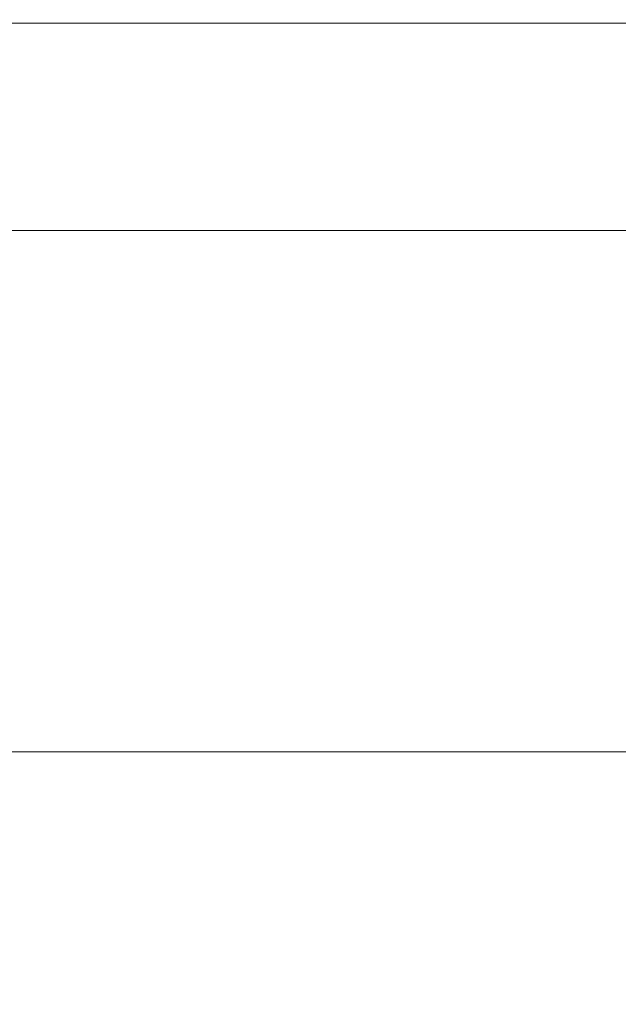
# Model space of a CAD drawing. Header units: millimetres. Extents: x 58537 to 97688, y -8921 to 14216.
# Tile 168 of 189: x 68685 to 68775, y 6482 to 6630. Entities that reach past the tile are written whole.
import ezdxf

# ---------------------------------------------------------------- set-up
doc = ezdxf.new("R2010")
doc.units = ezdxf.units.MM
doc.header["$MEASUREMENT"] = 0
doc.linetypes.add('Wipeout_Contour', pattern=[1000, 0, -1000])
doc.layers.add('Nowe_A-Armatura', color=7, linetype='Continuous')
doc.layers.add('Nowe_A-Wymiary-Zewnętrzne', color=7, linetype='Continuous')
doc.layers.add('Nowe_A-Armatura_Nr_pióra__1', color=7, linetype='Continuous', lineweight=13)
doc.layers.add('Nowe_A-Wymiary-Zewnętrzne_Nr_pióra__46', color=5, linetype='Continuous', lineweight=15)
doc.layers.add('Nowe_A-Wymiary-Zewnętrzne_Nr_pióra__45', color=7, linetype='Continuous', lineweight=15, true_color=0x40a5ff)
doc.layers.add('Nowe_A-Wymiary-Zewnętrzne_Nr_pióra__85', color=7, linetype='Continuous', lineweight=13, true_color=0x80c2ff)
doc.styles.add('STYL_AUTOMATYCZNY_2', font='arial.ttf')
doc.dimstyles.new('STYL_AUTOMATYCZNY__1', dxfattribs={"dimtxt": 125, "dimasz": 47.5, "dimexe": 0.18, "dimexo": 20, "dimgap": 0, "dimtad": 1, "dimdec": 1, "dimlfac": 0.1, "dimzin": 0, "dimdsep": 46, "dimtxsty": 'STYL_AUTOMATYCZNY_2', "dimblk": 'ARROWHEAD_11', "dimblk1": 'ARROWHEAD_11', "dimblk2": 'ARROWHEAD_11', "dimcen": 0.09, "dimclrd": 256, "dimclre": 256, "dimclrt": 5, "dimadec": 1, "dimazin": 0, "dimtfac": 1, "dimtdec": 4, "dimtmove": 0, "dimatfit": 3, "dimfxl": 0, "dimtolj": 1, "dimtzin": 0, "dimarcsym": 0})

# ---------------------------------------------------------------- blocks, each defined once
blk = doc.blocks.new('ElemPrzekroju_254')
at = {"color": 254, "linetype": 'Wipeout_Contour', "lineweight": 0, "ltscale": 1453548.133072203}
blk.add_wipeout([(68694.25, 6470), (68700.17, 6469), (68842.29, 6469), (68834.76, 6424.38), (68827.39, 6379.67), (68818.01, 6335.32), (68806.93, 6291.37), (68802.68, 6275.7), (69094.59, 5780), (69094.59, 6590), (69007.54, 6590), (69007.33, 6589.27), (69001.28, 6571.63), (68994.49, 6554.25), (68987.27, 6537.06), (68979.72, 6520), (68954.72, 6520), (68952.32, 6507), (68948.76, 6494.26), (68944.09, 6481.9), (68938.32, 6470)], dxfattribs=at).dxf.layer = 'Nowe_A-Armatura'
blk = doc.blocks.new('ElemPrzekroju_255')
at = {"color": 254, "linetype": 'Wipeout_Contour', "lineweight": 0, "ltscale": 207011.03154}
blk.add_wipeout([(68680.63, 6630), (68682.05, 6629.85), (68690.21, 6630)], dxfattribs=at).dxf.layer = 'Nowe_A-Armatura'
at = {"color": 254, "linetype": 'Wipeout_Contour', "lineweight": 0, "ltscale": 207119.091787}
blk.add_wipeout([(68715.42, 6630), (68716.12, 6629.85), (68729.82, 6630)], dxfattribs=at).dxf.layer = 'Nowe_A-Armatura'
at = {"color": 254, "linetype": 'Wipeout_Contour', "lineweight": 0, "ltscale": 206999.114347}
blk.add_wipeout([(68686.58, 6607.85), (68678.64, 6625.67), (68680.56, 6607.93)], dxfattribs=at).dxf.layer = 'Nowe_A-Armatura'
at = {"color": 254, "linetype": 'Wipeout_Contour', "lineweight": 0, "ltscale": 207331.52393}
blk.add_wipeout([(68662.69, 6507), (68873.56, 6507), (68873.56, 6520)], dxfattribs=at).dxf.layer = 'Nowe_A-Armatura'
at = {"color": 254, "linetype": 'Wipeout_Contour', "lineweight": 0, "ltscale": 207324.383073}
blk.add_wipeout([(68662.69, 6481.9), (68873.56, 6481.9), (68873.56, 6494.26)], dxfattribs=at).dxf.layer = 'Nowe_A-Armatura'
at = {"color": 254, "linetype": 'Wipeout_Contour', "lineweight": 0, "ltscale": 276030.209412}
blk.add_wipeout([(68682.05, 6629.85), (68691.48, 6629.85), (68690.31, 6630), (68690.21, 6630)], dxfattribs=at).dxf.layer = 'Nowe_A-Armatura'
at = {"color": 254, "linetype": 'Wipeout_Contour', "lineweight": 0, "ltscale": 276181.672304}
blk.add_wipeout([(68716.12, 6629.85), (68730.48, 6629.85), (68729.97, 6630), (68729.82, 6630)], dxfattribs=at).dxf.layer = 'Nowe_A-Armatura'
at = {"color": 254, "linetype": 'Wipeout_Contour', "lineweight": 0, "ltscale": 207005.217623}
blk.add_wipeout([(68678.64, 6625.67), (68686.58, 6607.85), (68685.51, 6625.67)], dxfattribs=at).dxf.layer = 'Nowe_A-Armatura'
at = {"color": 254, "linetype": 'Wipeout_Contour', "lineweight": 0, "ltscale": 207123.90917}
blk.add_wipeout([(68662.69, 6507), (68873.56, 6520), (68662.69, 6520)], dxfattribs=at).dxf.layer = 'Nowe_A-Armatura'
at = {"color": 254, "linetype": 'Wipeout_Contour', "lineweight": 0, "ltscale": 207116.695866}
blk.add_wipeout([(68662.69, 6481.9), (68873.56, 6494.26), (68662.69, 6494.26)], dxfattribs=at).dxf.layer = 'Nowe_A-Armatura'
at = {"color": 254, "linetype": 'Wipeout_Contour', "lineweight": 0, "ltscale": 207015.192617}
blk.add_wipeout([(68682.05, 6629.85), (68683.69, 6628.95), (68691.48, 6629.85)], dxfattribs=at).dxf.layer = 'Nowe_A-Armatura'
at = {"color": 254, "linetype": 'Wipeout_Contour', "lineweight": 0, "ltscale": 207121.239172}
blk.add_wipeout([(68717.05, 6628.95), (68730.48, 6629.85), (68716.12, 6629.85)], dxfattribs=at).dxf.layer = 'Nowe_A-Armatura'
at = {"color": 254, "linetype": 'Wipeout_Contour', "lineweight": 0, "ltscale": 276006.211536}
blk.add_wipeout([(68686.58, 6607.85), (68680.56, 6607.93), (68684.93, 6598.67), (68687.83, 6598.67)], dxfattribs=at).dxf.layer = 'Nowe_A-Armatura'
at = {"color": 254, "linetype": 'Wipeout_Contour', "lineweight": 0, "ltscale": 207335.576856}
blk.add_wipeout([(68662.69, 6520), (68873.56, 6520), (68873.56, 6536.97)], dxfattribs=at).dxf.layer = 'Nowe_A-Armatura'
at = {"color": 254, "linetype": 'Wipeout_Contour', "lineweight": 0, "ltscale": 207327.902074}
blk.add_wipeout([(68662.69, 6494.26), (68873.56, 6494.26), (68873.56, 6507)], dxfattribs=at).dxf.layer = 'Nowe_A-Armatura'
at = {"color": 254, "linetype": 'Wipeout_Contour', "lineweight": 0, "ltscale": 207025.086738}
blk.add_wipeout([(68683.69, 6628.95), (68692.85, 6628.95), (68691.48, 6629.85)], dxfattribs=at).dxf.layer = 'Nowe_A-Armatura'
at = {"color": 254, "linetype": 'Wipeout_Contour', "lineweight": 0, "ltscale": 207135.208034}
blk.add_wipeout([(68730.48, 6629.85), (68717.05, 6628.95), (68731.22, 6628.95)], dxfattribs=at).dxf.layer = 'Nowe_A-Armatura'
at = {"color": 254, "linetype": 'Wipeout_Contour', "lineweight": 0, "ltscale": 207128.344605}
blk.add_wipeout([(68662.69, 6520), (68873.56, 6536.97), (68662.69, 6536.97)], dxfattribs=at).dxf.layer = 'Nowe_A-Armatura'
at = {"color": 254, "linetype": 'Wipeout_Contour', "lineweight": 0, "ltscale": 207120.256612}
blk.add_wipeout([(68662.69, 6494.26), (68873.56, 6507), (68662.69, 6507)], dxfattribs=at).dxf.layer = 'Nowe_A-Armatura'
at = {"layer": 'Nowe_A-Armatura_Nr_pióra__1', "color": 7, "linetype": 'Continuous', "lineweight": 13}
blk.add_line((68662.69, 6520), (68873.56, 6520), dxfattribs=at)
at = {"color": 254, "linetype": 'Wipeout_Contour', "lineweight": 0, "ltscale": 207041.719246}
blk.add_wipeout([(68690.31, 6630), (68691.48, 6629.85), (68701.89, 6630)], dxfattribs=at).dxf.layer = 'Nowe_A-Armatura'
at = {"color": 254, "linetype": 'Wipeout_Contour', "lineweight": 0, "ltscale": 207164.403646}
blk.add_wipeout([(68731.22, 6628.95), (68745.3, 6629.85), (68730.48, 6629.85)], dxfattribs=at).dxf.layer = 'Nowe_A-Armatura'
at = {"color": 254, "linetype": 'Wipeout_Contour', "lineweight": 0, "ltscale": 207340.418387}
blk.add_wipeout([(68662.69, 6536.97), (68873.56, 6536.97), (68873.56, 6554.24)], dxfattribs=at).dxf.layer = 'Nowe_A-Armatura'
at = {"color": 254, "linetype": 'Wipeout_Contour', "lineweight": 0, "ltscale": 276074.159977}
blk.add_wipeout([(68691.48, 6629.85), (68702.92, 6629.85), (68702.01, 6630), (68701.89, 6630)], dxfattribs=at).dxf.layer = 'Nowe_A-Armatura'
at = {"color": 254, "linetype": 'Wipeout_Contour', "lineweight": 0, "ltscale": 207178.558948}
blk.add_wipeout([(68745.3, 6629.85), (68731.22, 6628.95), (68745.8, 6628.95)], dxfattribs=at).dxf.layer = 'Nowe_A-Armatura'
at = {"color": 254, "linetype": 'Wipeout_Contour', "lineweight": 0, "ltscale": 207133.223862}
blk.add_wipeout([(68662.69, 6554.24), (68662.69, 6536.97), (68873.56, 6554.24)], dxfattribs=at).dxf.layer = 'Nowe_A-Armatura'
at = {"color": 254, "linetype": 'Wipeout_Contour', "lineweight": 0, "ltscale": 207045.137626}
blk.add_wipeout([(68692.85, 6628.95), (68702.92, 6629.85), (68691.48, 6629.85)], dxfattribs=at).dxf.layer = 'Nowe_A-Armatura'
at = {"color": 254, "linetype": 'Wipeout_Contour', "lineweight": 0, "ltscale": 207162.83431}
blk.add_wipeout([(68729.97, 6630), (68730.48, 6629.85), (68744.84, 6630)], dxfattribs=at).dxf.layer = 'Nowe_A-Armatura'
at = {"color": 254, "linetype": 'Wipeout_Contour', "lineweight": 0, "ltscale": 207165.98464}
blk.add_wipeout([(68731.88, 6627.47), (68745.8, 6628.95), (68731.22, 6628.95)], dxfattribs=at).dxf.layer = 'Nowe_A-Armatura'
at = {"color": 254, "linetype": 'Wipeout_Contour', "lineweight": 0, "ltscale": 207345.354984}
blk.add_wipeout([(68662.69, 6554.24), (68873.56, 6554.24), (68873.56, 6571.78)], dxfattribs=at).dxf.layer = 'Nowe_A-Armatura'
at = {"color": 254, "linetype": 'Wipeout_Contour', "lineweight": 0, "ltscale": 207056.658986}
blk.add_wipeout([(68702.92, 6629.85), (68692.85, 6628.95), (68704.02, 6628.95)], dxfattribs=at).dxf.layer = 'Nowe_A-Armatura'
at = {"color": 254, "linetype": 'Wipeout_Contour', "lineweight": 0, "ltscale": 276240.580797}
blk.add_wipeout([(68744.84, 6630), (68730.48, 6629.85), (68745.3, 6629.85), (68744.99, 6630)], dxfattribs=at).dxf.layer = 'Nowe_A-Armatura'
at = {"color": 254, "linetype": 'Wipeout_Contour', "lineweight": 0, "ltscale": 207179.798687}
blk.add_wipeout([(68745.8, 6628.95), (68731.88, 6627.47), (68746.26, 6627.47)], dxfattribs=at).dxf.layer = 'Nowe_A-Armatura'
at = {"color": 254, "linetype": 'Wipeout_Contour', "lineweight": 0, "ltscale": 207138.195672}
blk.add_wipeout([(68662.69, 6571.78), (68662.69, 6554.24), (68873.56, 6571.78)], dxfattribs=at).dxf.layer = 'Nowe_A-Armatura'
at = {"color": 254, "linetype": 'Wipeout_Contour', "lineweight": 0, "ltscale": 207078.108868}
blk.add_wipeout([(68702.01, 6630), (68702.92, 6629.85), (68715.28, 6630)], dxfattribs=at).dxf.layer = 'Nowe_A-Armatura'
at = {"color": 254, "linetype": 'Wipeout_Contour', "lineweight": 0, "ltscale": 207208.595164}
blk.add_wipeout([(68745.3, 6629.85), (68745.8, 6628.95), (68760.28, 6629.85)], dxfattribs=at).dxf.layer = 'Nowe_A-Armatura'
at = {"color": 254, "linetype": 'Wipeout_Contour', "lineweight": 0, "ltscale": 207019.208295}
blk.add_wipeout([(68683.69, 6628.95), (68685, 6627.47), (68692.85, 6628.95)], dxfattribs=at).dxf.layer = 'Nowe_A-Armatura'
at = {"color": 254, "linetype": 'Wipeout_Contour', "lineweight": 0, "ltscale": 207350.37876}
blk.add_wipeout([(68873.56, 6589.56), (68662.69, 6571.78), (68873.56, 6571.78)], dxfattribs=at).dxf.layer = 'Nowe_A-Armatura'
at = {"color": 254, "linetype": 'Wipeout_Contour', "lineweight": 0, "ltscale": 276125.306662}
blk.add_wipeout([(68702.92, 6629.85), (68716.12, 6629.85), (68715.42, 6630), (68715.28, 6630)], dxfattribs=at).dxf.layer = 'Nowe_A-Armatura'
at = {"color": 254, "linetype": 'Wipeout_Contour', "lineweight": 0, "ltscale": 207222.627229}
blk.add_wipeout([(68760.28, 6629.85), (68745.8, 6628.95), (68760.53, 6628.95)], dxfattribs=at).dxf.layer = 'Nowe_A-Armatura'
at = {"color": 254, "linetype": 'Wipeout_Contour', "lineweight": 0, "ltscale": 207028.462895}
blk.add_wipeout([(68685, 6627.47), (68693.96, 6627.47), (68692.85, 6628.95)], dxfattribs=at).dxf.layer = 'Nowe_A-Armatura'
at = {"color": 254, "linetype": 'Wipeout_Contour', "lineweight": 0, "ltscale": 207143.252096}
blk.add_wipeout([(68662.69, 6571.78), (68873.56, 6589.56), (68662.69, 6589.56)], dxfattribs=at).dxf.layer = 'Nowe_A-Armatura'
at = {"color": 254, "linetype": 'Wipeout_Contour', "lineweight": 0, "ltscale": 207207.624493}
blk.add_wipeout([(68744.99, 6630), (68745.3, 6629.85), (68759.98, 6630)], dxfattribs=at).dxf.layer = 'Nowe_A-Armatura'
at = {"color": 254, "linetype": 'Wipeout_Contour', "lineweight": 0, "ltscale": 207048.406307}
blk.add_wipeout([(68693.96, 6627.47), (68704.02, 6628.95), (68692.85, 6628.95)], dxfattribs=at).dxf.layer = 'Nowe_A-Armatura'
at = {"color": 254, "linetype": 'Wipeout_Contour', "lineweight": 0, "ltscale": 207209.486909}
blk.add_wipeout([(68746.26, 6627.47), (68760.53, 6628.95), (68745.8, 6628.95)], dxfattribs=at).dxf.layer = 'Nowe_A-Armatura'
at = {"color": 254, "linetype": 'Wipeout_Contour', "lineweight": 0, "ltscale": 207005.370361}
blk.add_wipeout([(68685, 6627.47), (68678.64, 6625.67), (68685.51, 6625.67)], dxfattribs=at).dxf.layer = 'Nowe_A-Armatura'
at = {"color": 254, "linetype": 'Wipeout_Contour', "lineweight": 0, "ltscale": 276300.375333}
blk.add_wipeout([(68745.3, 6629.85), (68760.28, 6629.85), (68760.14, 6630), (68759.98, 6630)], dxfattribs=at).dxf.layer = 'Nowe_A-Armatura'
at = {"color": 254, "linetype": 'Wipeout_Contour', "lineweight": 0, "ltscale": 207059.378408}
blk.add_wipeout([(68704.02, 6628.95), (68693.96, 6627.47), (68704.93, 6627.47)], dxfattribs=at).dxf.layer = 'Nowe_A-Armatura'
at = {"color": 254, "linetype": 'Wipeout_Contour', "lineweight": 0, "ltscale": 207223.191376}
blk.add_wipeout([(68760.53, 6628.95), (68746.26, 6627.47), (68760.76, 6627.47)], dxfattribs=at).dxf.layer = 'Nowe_A-Armatura'
at = {"color": 254, "linetype": 'Wipeout_Contour', "lineweight": 0, "ltscale": 207019.904276}
blk.add_wipeout([(68694.47, 6607.76), (68685.51, 6625.67), (68686.58, 6607.85)], dxfattribs=at).dxf.layer = 'Nowe_A-Armatura'
at = {"color": 254, "linetype": 'Wipeout_Contour', "lineweight": 0, "ltscale": 207080.8183}
blk.add_wipeout([(68704.02, 6628.95), (68716.12, 6629.85), (68702.92, 6629.85)], dxfattribs=at).dxf.layer = 'Nowe_A-Armatura'
at = {"color": 254, "linetype": 'Wipeout_Contour', "lineweight": 0, "ltscale": 207252.765813}
blk.add_wipeout([(68775.19, 6630), (68760.14, 6630), (68760.28, 6629.85)], dxfattribs=at).dxf.layer = 'Nowe_A-Armatura'
at = {"color": 254, "linetype": 'Wipeout_Contour', "lineweight": 0, "ltscale": 207028.614697}
blk.add_wipeout([(68694.39, 6625.67), (68685.51, 6625.67), (68694.47, 6607.76)], dxfattribs=at).dxf.layer = 'Nowe_A-Armatura'
at = {"color": 254, "linetype": 'Wipeout_Contour', "lineweight": 0, "ltscale": 207093.85913}
blk.add_wipeout([(68716.12, 6629.85), (68704.02, 6628.95), (68717.05, 6628.95)], dxfattribs=at).dxf.layer = 'Nowe_A-Armatura'
at = {"color": 254, "linetype": 'Wipeout_Contour', "lineweight": 0, "ltscale": 276360.54745}
blk.add_wipeout([(68775.19, 6630), (68760.28, 6629.85), (68775.35, 6629.85), (68775.35, 6630)], dxfattribs=at).dxf.layer = 'Nowe_A-Armatura'
at = {"color": 254, "linetype": 'Wipeout_Contour', "lineweight": 0, "ltscale": 207021.753268}
blk.add_wipeout([(68685, 6627.47), (68685.51, 6625.67), (68693.96, 6627.47)], dxfattribs=at).dxf.layer = 'Nowe_A-Armatura'
at = {"color": 254, "linetype": 'Wipeout_Contour', "lineweight": 0, "ltscale": 207015.658709}
blk.add_wipeout([(68691.49, 6598.67), (68686.58, 6607.85), (68687.83, 6598.67)], dxfattribs=at).dxf.layer = 'Nowe_A-Armatura'
at = {"color": 254, "linetype": 'Wipeout_Contour', "lineweight": 0, "ltscale": 207253.185158}
blk.add_wipeout([(68760.28, 6629.85), (68760.53, 6628.95), (68775.35, 6629.85)], dxfattribs=at).dxf.layer = 'Nowe_A-Armatura'
at = {"color": 254, "linetype": 'Wipeout_Contour', "lineweight": 0, "ltscale": 207123.391088}
blk.add_wipeout([(68717.85, 6627.47), (68731.22, 6628.95), (68717.05, 6628.95)], dxfattribs=at).dxf.layer = 'Nowe_A-Armatura'
at = {"color": 254, "linetype": 'Wipeout_Contour', "lineweight": 0, "ltscale": 207029.940482}
blk.add_wipeout([(68685.51, 6625.67), (68694.39, 6625.67), (68693.96, 6627.47)], dxfattribs=at).dxf.layer = 'Nowe_A-Armatura'
at = {"color": 254, "linetype": 'Wipeout_Contour', "lineweight": 0, "ltscale": 276034.019375}
blk.add_wipeout([(68694.47, 6607.76), (68686.58, 6607.85), (68691.49, 6598.67), (68695.34, 6598.67)], dxfattribs=at).dxf.layer = 'Nowe_A-Armatura'
at = {"color": 254, "linetype": 'Wipeout_Contour', "lineweight": 0, "ltscale": 207267.024415}
blk.add_wipeout([(68760.53, 6628.95), (68775.35, 6628.95), (68775.35, 6629.85)], dxfattribs=at).dxf.layer = 'Nowe_A-Armatura'
at = {"color": 254, "linetype": 'Wipeout_Contour', "lineweight": 0, "ltscale": 207083.443143}
blk.add_wipeout([(68704.93, 6627.47), (68717.05, 6628.95), (68704.02, 6628.95)], dxfattribs=at).dxf.layer = 'Nowe_A-Armatura'
at = {"color": 254, "linetype": 'Wipeout_Contour', "lineweight": 0, "ltscale": 207137.022151}
blk.add_wipeout([(68731.22, 6628.95), (68717.85, 6627.47), (68731.88, 6627.47)], dxfattribs=at).dxf.layer = 'Nowe_A-Armatura'
at = {"color": 254, "linetype": 'Wipeout_Contour', "lineweight": 0, "ltscale": 207046.435593}
blk.add_wipeout([(68704.26, 6607.67), (68694.39, 6625.67), (68694.47, 6607.76)], dxfattribs=at).dxf.layer = 'Nowe_A-Armatura'
at = {"color": 254, "linetype": 'Wipeout_Contour', "lineweight": 0, "ltscale": 207096.106883}
blk.add_wipeout([(68717.05, 6628.95), (68704.93, 6627.47), (68717.85, 6627.47)], dxfattribs=at).dxf.layer = 'Nowe_A-Armatura'
at = {"color": 254, "linetype": 'Wipeout_Contour', "lineweight": 0, "ltscale": 207058.114123}
blk.add_wipeout([(68694.39, 6625.67), (68704.26, 6607.67), (68705.28, 6625.67)], dxfattribs=at).dxf.layer = 'Nowe_A-Armatura'
at = {"color": 254, "linetype": 'Wipeout_Contour', "lineweight": 0, "ltscale": 207050.447767}
blk.add_wipeout([(68694.39, 6625.67), (68704.93, 6627.47), (68693.96, 6627.47)], dxfattribs=at).dxf.layer = 'Nowe_A-Armatura'
at = {"color": 254, "linetype": 'Wipeout_Contour', "lineweight": 0, "ltscale": 207039.332401}
blk.add_wipeout([(68694.47, 6607.76), (68695.34, 6598.67), (68699.79, 6598.67)], dxfattribs=at).dxf.layer = 'Nowe_A-Armatura'
at = {"color": 254, "linetype": 'Wipeout_Contour', "lineweight": 0, "ltscale": 207060.522267}
blk.add_wipeout([(68704.93, 6627.47), (68694.39, 6625.67), (68705.28, 6625.67)], dxfattribs=at).dxf.layer = 'Nowe_A-Armatura'
at = {"color": 254, "linetype": 'Wipeout_Contour', "lineweight": 0, "ltscale": 276069.084233}
blk.add_wipeout([(68694.47, 6607.76), (68699.79, 6598.67), (68704.63, 6598.67), (68704.26, 6607.67)], dxfattribs=at).dxf.layer = 'Nowe_A-Armatura'
at = {"color": 254, "linetype": 'Wipeout_Contour', "lineweight": 0, "ltscale": 207078.600742}
blk.add_wipeout([(68715.99, 6607.58), (68705.28, 6625.67), (68704.26, 6607.67)], dxfattribs=at).dxf.layer = 'Nowe_A-Armatura'
at = {"color": 254, "linetype": 'Wipeout_Contour', "lineweight": 0, "ltscale": 207093.526934}
blk.add_wipeout([(68705.28, 6625.67), (68715.99, 6607.58), (68718.17, 6625.67)], dxfattribs=at).dxf.layer = 'Nowe_A-Armatura'
at = {"color": 254, "linetype": 'Wipeout_Contour', "lineweight": 0, "ltscale": 207085.079139}
blk.add_wipeout([(68705.28, 6625.67), (68717.85, 6627.47), (68704.93, 6627.47)], dxfattribs=at).dxf.layer = 'Nowe_A-Armatura'
at = {"color": 254, "linetype": 'Wipeout_Contour', "lineweight": 0, "ltscale": 207068.435019}
blk.add_wipeout([(68709.86, 6598.67), (68704.26, 6607.67), (68704.63, 6598.67)], dxfattribs=at).dxf.layer = 'Nowe_A-Armatura'
at = {"color": 254, "linetype": 'Wipeout_Contour', "lineweight": 0, "ltscale": 207097.045502}
blk.add_wipeout([(68717.85, 6627.47), (68705.28, 6625.67), (68718.17, 6625.67)], dxfattribs=at).dxf.layer = 'Nowe_A-Armatura'
at = {"color": 254, "linetype": 'Wipeout_Contour', "lineweight": 0, "ltscale": 276111.593955}
blk.add_wipeout([(68715.99, 6607.58), (68704.26, 6607.67), (68709.86, 6598.67), (68715.74, 6598.67)], dxfattribs=at).dxf.layer = 'Nowe_A-Armatura'
at = {"color": 254, "linetype": 'Wipeout_Contour', "lineweight": 0, "ltscale": 207115.800649}
blk.add_wipeout([(68728.84, 6607.51), (68718.17, 6625.67), (68715.99, 6607.58)], dxfattribs=at).dxf.layer = 'Nowe_A-Armatura'
at = {"color": 254, "linetype": 'Wipeout_Contour', "lineweight": 0, "ltscale": 207133.135033}
blk.add_wipeout([(68718.17, 6625.67), (68728.84, 6607.51), (68732.16, 6625.67)], dxfattribs=at).dxf.layer = 'Nowe_A-Armatura'
at = {"color": 254, "linetype": 'Wipeout_Contour', "lineweight": 0, "ltscale": 207124.739411}
blk.add_wipeout([(68718.17, 6625.67), (68731.88, 6627.47), (68717.85, 6627.47)], dxfattribs=at).dxf.layer = 'Nowe_A-Armatura'
at = {"color": 254, "linetype": 'Wipeout_Contour', "lineweight": 0, "ltscale": 207102.66447}
blk.add_wipeout([(68715.99, 6607.58), (68715.74, 6598.67), (68721.4, 6598.67)], dxfattribs=at).dxf.layer = 'Nowe_A-Armatura'
at = {"color": 254, "linetype": 'Wipeout_Contour', "lineweight": 0, "ltscale": 207137.761858}
blk.add_wipeout([(68731.88, 6627.47), (68718.17, 6625.67), (68732.16, 6625.67)], dxfattribs=at).dxf.layer = 'Nowe_A-Armatura'
at = {"color": 254, "linetype": 'Wipeout_Contour', "lineweight": 0, "ltscale": 276159.75768}
blk.add_wipeout([(68728.84, 6607.51), (68715.99, 6607.58), (68721.4, 6598.67), (68727.91, 6598.67)], dxfattribs=at).dxf.layer = 'Nowe_A-Armatura'
at = {"color": 254, "linetype": 'Wipeout_Contour', "lineweight": 0, "ltscale": 207155.643693}
blk.add_wipeout([(68742.12, 6607.45), (68732.16, 6625.67), (68728.84, 6607.51)], dxfattribs=at).dxf.layer = 'Nowe_A-Armatura'
at = {"color": 254, "linetype": 'Wipeout_Contour', "lineweight": 0, "ltscale": 207174.573689}
blk.add_wipeout([(68732.16, 6625.67), (68742.12, 6607.45), (68746.46, 6625.67)], dxfattribs=at).dxf.layer = 'Nowe_A-Armatura'
at = {"color": 254, "linetype": 'Wipeout_Contour', "lineweight": 0, "ltscale": 207166.946998}
blk.add_wipeout([(68732.16, 6625.67), (68746.26, 6627.47), (68731.88, 6627.47)], dxfattribs=at).dxf.layer = 'Nowe_A-Armatura'
at = {"color": 254, "linetype": 'Wipeout_Contour', "lineweight": 0, "ltscale": 207139.730467}
blk.add_wipeout([(68728.84, 6607.51), (68727.91, 6598.67), (68733.73, 6598.67)], dxfattribs=at).dxf.layer = 'Nowe_A-Armatura'
at = {"color": 254, "linetype": 'Wipeout_Contour', "lineweight": 0, "ltscale": 207180.228957}
blk.add_wipeout([(68746.26, 6627.47), (68732.16, 6625.67), (68746.46, 6625.67)], dxfattribs=at).dxf.layer = 'Nowe_A-Armatura'
at = {"color": 254, "linetype": 'Wipeout_Contour', "lineweight": 0, "ltscale": 276210.690984}
blk.add_wipeout([(68742.12, 6607.45), (68728.84, 6607.51), (68733.73, 6598.67), (68740.53, 6598.67)], dxfattribs=at).dxf.layer = 'Nowe_A-Armatura'
at = {"color": 254, "linetype": 'Wipeout_Contour', "lineweight": 0, "ltscale": 207196.505}
blk.add_wipeout([(68755.67, 6607.41), (68746.46, 6625.67), (68742.12, 6607.45)], dxfattribs=at).dxf.layer = 'Nowe_A-Armatura'
at = {"color": 254, "linetype": 'Wipeout_Contour', "lineweight": 0, "ltscale": 207216.692382}
blk.add_wipeout([(68746.46, 6625.67), (68755.67, 6607.41), (68760.87, 6625.67)], dxfattribs=at).dxf.layer = 'Nowe_A-Armatura'
at = {"color": 254, "linetype": 'Wipeout_Contour', "lineweight": 0, "ltscale": 207209.933396}
blk.add_wipeout([(68746.46, 6625.67), (68760.76, 6627.47), (68746.26, 6627.47)], dxfattribs=at).dxf.layer = 'Nowe_A-Armatura'
at = {"color": 254, "linetype": 'Wipeout_Contour', "lineweight": 0, "ltscale": 207178.052455}
blk.add_wipeout([(68742.12, 6607.45), (68740.53, 6598.67), (68746.45, 6598.67)], dxfattribs=at).dxf.layer = 'Nowe_A-Armatura'
at = {"color": 254, "linetype": 'Wipeout_Contour', "lineweight": 0, "ltscale": 207223.233324}
blk.add_wipeout([(68760.76, 6627.47), (68746.46, 6625.67), (68760.87, 6625.67)], dxfattribs=at).dxf.layer = 'Nowe_A-Armatura'
at = {"color": 254, "linetype": 'Wipeout_Contour', "lineweight": 0, "ltscale": 276262.982907}
blk.add_wipeout([(68755.67, 6607.41), (68742.12, 6607.45), (68746.45, 6598.67), (68753.43, 6598.67)], dxfattribs=at).dxf.layer = 'Nowe_A-Armatura'
at = {"color": 254, "linetype": 'Wipeout_Contour', "lineweight": 0, "ltscale": 207238.031487}
blk.add_wipeout([(68769.49, 6607.39), (68760.87, 6625.67), (68755.67, 6607.41)], dxfattribs=at).dxf.layer = 'Nowe_A-Armatura'
at = {"color": 254, "linetype": 'Wipeout_Contour', "lineweight": 0, "ltscale": 207259.24754}
blk.add_wipeout([(68775.35, 6625.67), (68760.87, 6625.67), (68769.49, 6607.39)], dxfattribs=at).dxf.layer = 'Nowe_A-Armatura'
at = {"color": 254, "linetype": 'Wipeout_Contour', "lineweight": 0, "ltscale": 207217.218041}
blk.add_wipeout([(68755.67, 6607.41), (68753.43, 6598.67), (68759.45, 6598.67)], dxfattribs=at).dxf.layer = 'Nowe_A-Armatura'
at = {"color": 254, "linetype": 'Wipeout_Contour', "lineweight": 0, "ltscale": 207253.238994}
blk.add_wipeout([(68760.76, 6627.47), (68760.87, 6625.67), (68775.35, 6627.47)], dxfattribs=at).dxf.layer = 'Nowe_A-Armatura'
at = {"color": 254, "linetype": 'Wipeout_Contour', "lineweight": 0, "ltscale": 276316.357553}
blk.add_wipeout([(68769.49, 6607.39), (68755.67, 6607.41), (68759.45, 6598.67), (68766.59, 6598.67)], dxfattribs=at).dxf.layer = 'Nowe_A-Armatura'
at = {"color": 254, "linetype": 'Wipeout_Contour', "lineweight": 0, "ltscale": 207266.505252}
blk.add_wipeout([(68775.35, 6627.47), (68760.87, 6625.67), (68775.35, 6625.67)], dxfattribs=at).dxf.layer = 'Nowe_A-Armatura'
at = {"color": 254, "linetype": 'Wipeout_Contour', "lineweight": 0, "ltscale": 207253.349282}
blk.add_wipeout([(68760.53, 6628.95), (68760.76, 6627.47), (68775.35, 6628.95)], dxfattribs=at).dxf.layer = 'Nowe_A-Armatura'
at = {"color": 254, "linetype": 'Wipeout_Contour', "lineweight": 0, "ltscale": 207282.604097}
blk.add_wipeout([(68775.35, 6625.67), (68769.49, 6607.39), (68785.95, 6607.39)], dxfattribs=at).dxf.layer = 'Nowe_A-Armatura'
at = {"color": 254, "linetype": 'Wipeout_Contour', "lineweight": 0, "ltscale": 207266.883041}
blk.add_wipeout([(68775.35, 6628.95), (68760.76, 6627.47), (68775.35, 6627.47)], dxfattribs=at).dxf.layer = 'Nowe_A-Armatura'
at = {"color": 254, "linetype": 'Wipeout_Contour', "lineweight": 0, "ltscale": 207259.268636}
blk.add_wipeout([(68769.49, 6607.39), (68766.59, 6598.67), (68774.7, 6598.67)], dxfattribs=at).dxf.layer = 'Nowe_A-Armatura'
at = {"layer": 'Nowe_A-Armatura_Nr_pióra__1', "color": 7, "linetype": 'Continuous', "lineweight": 13, "flags": 128}
blk.add_lwpolyline([(68916.54, 6627.47), (68913.87, 6628.29), (68911.7, 6628.95), (68909.66, 6629.2), (68905.29, 6629.75), (68904.45, 6629.8), (68903.72, 6629.85), (68896.53, 6629.92), (68889.47, 6629.98), (68887.82, 6629.98), (68873.56, 6630), (68664.89, 6630), (68662.69, 6630), (68662.55, 6630), (68656.1, 6629.92), (68651.74, 6629.85), (68649.56, 6629.61), (68644.94, 6628.95), (68643.1, 6628.31), (68641.13, 6627.47)], dxfattribs=at)
at = {"color": 254, "linetype": 'Wipeout_Contour', "lineweight": 0, "ltscale": 276378.134746}
blk.add_wipeout([(68769.49, 6607.39), (68774.7, 6598.67), (68783.21, 6598.67), (68785.95, 6607.39)], dxfattribs=at).dxf.layer = 'Nowe_A-Armatura'
at = {"color": 254, "linetype": 'Wipeout_Contour', "lineweight": 0, "ltscale": 276440.005884}
blk.add_wipeout([(68662.69, 6589.56), (68873.56, 6589.56), (68873.56, 6598.67), (68769.47, 6598.67)], dxfattribs=at).dxf.layer = 'Nowe_A-Armatura'
at = {"color": 254, "linetype": 'Wipeout_Contour', "lineweight": 0, "ltscale": 207043.076339}
blk.add_wipeout([(68662.69, 6589.56), (68769.47, 6598.67), (68662.69, 6598.67)], dxfattribs=at).dxf.layer = 'Nowe_A-Armatura'
at = {"layer": 'Nowe_A-Armatura_Nr_pióra__1', "color": 7, "linetype": 'Continuous', "lineweight": 13, "flags": 128}
blk.add_lwpolyline([(68662.69, 6598.67), (68769.47, 6598.67), (68873.56, 6598.67), (68881.94, 6599.18), (68889.06, 6599.76), (68903.83, 6607.54), (68904.81, 6608.22), (68918.15, 6625.67)], dxfattribs=at)
blk = doc.blocks.new('*D980')
at = {"layer": 'Nowe_A-Wymiary-Zewnętrzne_Nr_pióra__45', "linetype": 'Continuous', "lineweight": 15, "true_color": 0x40a5ff}
for points in [[(66434, 8320), (66434.95, 8315.22), (66437.66, 8311.16), (66441.72, 8308.45), (66446.5, 8307.5), (66451.28, 8308.45), (66455.34, 8311.16), (66458.05, 8315.22), (66459, 8320), (66458.05, 8324.78), (66455.34, 8328.84), (66451.28, 8331.55), (66446.5, 8332.5), (66441.72, 8331.55), (66437.66, 8328.84), (66434.95, 8324.78)], [(66434, 5780), (66434.95, 5775.22), (66437.66, 5771.16), (66441.72, 5768.45), (66446.5, 5767.5), (66451.28, 5768.45), (66455.34, 5771.16), (66458.05, 5775.22), (66459, 5780), (66458.05, 5784.78), (66455.34, 5788.84), (66451.28, 5791.55), (66446.5, 5792.5), (66441.72, 5791.55), (66437.66, 5788.84), (66434.95, 5784.78)]]:
    blk.add_hatch(color=161, dxfattribs=at).paths.add_polyline_path(points)
at = {"layer": 'Nowe_A-Wymiary-Zewnętrzne_Nr_pióra__45', "color": 161, "linetype": 'Continuous', "lineweight": 15, "true_color": 0x40a5ff}
for centre in [(66446.5, 8320), (66446.5, 5780)]:
    blk.add_circle(centre, 12.5, dxfattribs=at)
at = {"layer": 'Nowe_A-Wymiary-Zewnętrzne_Nr_pióra__85', "color": 151, "linetype": 'Continuous', "lineweight": 13, "true_color": 0x80c2ff}
for p, q in [((66446.5, 5792.5), (66446.5, 8307.5)), ((66434, 5780), (66399.62, 5780)), ((66493.37, 5780), (66459, 5780))]:
    blk.add_line(p, q, dxfattribs=at)
at = {"layer": 'Nowe_A-Wymiary-Zewnętrzne_Nr_pióra__46', "color": 5, "lineweight": 15, "char_height": 125, "attachment_point": 7, "rotation": 90, "style": 'STYL_AUTOMATYCZNY_2'}
for s, insert in [('\\A1;{\\pql;\\fArial|b0|i0|c238|p0;\\W1.000000;21,0}', (66421.5, 7973.85)), ('\\A1;{\\pql;\\fArial|b0|i0|c238|p0;\\W1.000000;254,0}', (66421.5, 6835.5)), ('\\A1;{\\pql;\\fArial|b0|i0|c238|p0;\\W1.000000;14,0}', (66421.5, 5792.5))]:
    blk.add_mtext(s, dxfattribs=dict(at, insert=insert))
blk = doc.blocks.new('ARROWHEAD_11')
at = {"color": 0, "linetype": 'Continuous', "lineweight": 0}
blk.add_line((0, 0), (-1, 0), dxfattribs=at)
at = {"color": 0, "linetype": 'Continuous', "lineweight": 0, "const_width": 0.25, "flags": 128}
blk.add_lwpolyline([(-0.125, 0, 1), (0.125, 0, 1)], format="xyb", close=True, dxfattribs=at)
blk = doc.blocks.new('*D1021')
at = {"layer": 'Nowe_A-Wymiary-Zewnętrzne_Nr_pióra__45', "linetype": 'Continuous', "lineweight": 15, "true_color": 0x40a5ff}
for points in [[(93173.54, 7980), (93174.49, 7975.22), (93177.2, 7971.16), (93181.25, 7968.45), (93186.04, 7967.5), (93190.82, 7968.45), (93194.88, 7971.16), (93197.59, 7975.22), (93198.54, 7980), (93197.59, 7984.78), (93194.88, 7988.84), (93190.82, 7991.55), (93186.04, 7992.5), (93181.25, 7991.55), (93177.2, 7988.84), (93174.49, 7984.78)], [(93173.54, 5780), (93174.49, 5775.22), (93177.2, 5771.16), (93181.25, 5768.45), (93186.04, 5767.5), (93190.82, 5768.45), (93194.88, 5771.16), (93197.59, 5775.22), (93198.54, 5780), (93197.59, 5784.78), (93194.88, 5788.84), (93190.82, 5791.55), (93186.04, 5792.5), (93181.25, 5791.55), (93177.2, 5788.84), (93174.49, 5784.78)]]:
    blk.add_hatch(color=161, dxfattribs=at).paths.add_polyline_path(points)
at = {"layer": 'Nowe_A-Wymiary-Zewnętrzne_Nr_pióra__45', "color": 161, "linetype": 'Continuous', "lineweight": 15, "true_color": 0x40a5ff}
for centre in [(93186.04, 7980), (93186.04, 5780)]:
    blk.add_circle(centre, 12.5, dxfattribs=at)
at = {"layer": 'Nowe_A-Wymiary-Zewnętrzne_Nr_pióra__85', "color": 151, "linetype": 'Continuous', "lineweight": 13, "true_color": 0x80c2ff}
for p, q in [((93173.54, 7980), (93139.16, 7980)), ((93232.91, 7980), (93198.54, 7980)), ((93186.04, 5792.5), (93186.04, 7967.5)), ((93173.54, 5780), (93139.16, 5780)), ((93232.91, 5780), (93198.54, 5780))]:
    blk.add_line(p, q, dxfattribs=at)
at = {"layer": 'Nowe_A-Wymiary-Zewnętrzne_Nr_pióra__46', "color": 5, "lineweight": 15, "char_height": 125, "attachment_point": 7, "rotation": 90, "style": 'STYL_AUTOMATYCZNY_2'}
for s, insert in [('\\A1;{\\pql;\\fArial|b0|i0|c238|p0;\\W1.000000;220,0}', (93161.04, 6832.33)), ('\\A1;{\\pql;\\fArial|b0|i0|c238|p0;\\W1.000000;14,0}', (93161.04, 5792.5))]:
    blk.add_mtext(s, dxfattribs=dict(at, insert=insert))
blk = doc.blocks.new('*D1027')
at = {"layer": 'Nowe_A-Wymiary-Zewnętrzne_Nr_pióra__45', "linetype": 'Continuous', "lineweight": 15, "true_color": 0x40a5ff}
for points in [[(93506.73, 12845.37), (93507.68, 12840.59), (93510.39, 12836.54), (93514.45, 12833.83), (93519.23, 12832.87), (93524.01, 12833.83), (93528.07, 12836.54), (93530.78, 12840.59), (93531.73, 12845.37), (93530.78, 12850.16), (93528.07, 12854.21), (93524.01, 12856.92), (93519.23, 12857.87), (93514.45, 12856.92), (93510.39, 12854.21), (93507.68, 12850.16)], [(93506.73, -450), (93507.68, -454.78), (93510.39, -458.84), (93514.45, -461.55), (93519.23, -462.5), (93524.01, -461.55), (93528.07, -458.84), (93530.78, -454.78), (93531.73, -450), (93530.78, -445.22), (93528.07, -441.16), (93524.01, -438.45), (93519.23, -437.5), (93514.45, -438.45), (93510.39, -441.16), (93507.68, -445.22)]]:
    blk.add_hatch(color=161, dxfattribs=at).paths.add_polyline_path(points)
at = {"layer": 'Nowe_A-Wymiary-Zewnętrzne_Nr_pióra__45', "color": 161, "linetype": 'Continuous', "lineweight": 15, "true_color": 0x40a5ff}
for centre in [(93519.23, 12845.37), (93519.23, -450)]:
    blk.add_circle(centre, 12.5, dxfattribs=at)
at = {"layer": 'Nowe_A-Wymiary-Zewnętrzne_Nr_pióra__85', "color": 151, "linetype": 'Continuous', "lineweight": 13, "true_color": 0x80c2ff}
for p, q in [((93519.23, 12857.87), (93519.23, 12870.37)), ((93506.73, 12845.37), (93472.36, 12845.37)), ((93566.11, 12845.37), (93531.73, 12845.37)), ((93519.23, -437.5), (93519.23, 12832.87)), ((93506.73, -450), (93472.36, -450)), ((93566.11, -450), (93531.73, -450)), ((93519.23, -475), (93519.23, -462.5))]:
    blk.add_line(p, q, dxfattribs=at)
at = {"layer": 'Nowe_A-Wymiary-Zewnętrzne_Nr_pióra__46', "color": 5, "lineweight": 15, "insert": (93494.23, 5911.71), "char_height": 125, "attachment_point": 7, "rotation": 90, "style": 'STYL_AUTOMATYCZNY_2'}
blk.add_mtext('\\A1;{\\pql;\\fArial|b0|i0|c238|p0;\\W1.000000;1\xa0329,5}', dxfattribs=at)
blk = doc.blocks.new('*D1039')
at = {"layer": 'Nowe_A-Wymiary-Zewnętrzne_Nr_pióra__45', "linetype": 'Continuous', "lineweight": 15, "true_color": 0x40a5ff}
for points in [[(90228.51, 8320), (90229.46, 8315.22), (90232.17, 8311.16), (90236.23, 8308.45), (90241.01, 8307.5), (90245.79, 8308.45), (90249.85, 8311.16), (90252.56, 8315.22), (90253.51, 8320), (90252.56, 8324.78), (90249.85, 8328.84), (90245.79, 8331.55), (90241.01, 8332.5), (90236.23, 8331.55), (90232.17, 8328.84), (90229.46, 8324.78)], [(90228.51, 5780), (90229.46, 5775.22), (90232.17, 5771.16), (90236.23, 5768.45), (90241.01, 5767.5), (90245.79, 5768.45), (90249.85, 5771.16), (90252.56, 5775.22), (90253.51, 5780), (90252.56, 5784.78), (90249.85, 5788.84), (90245.79, 5791.55), (90241.01, 5792.5), (90236.23, 5791.55), (90232.17, 5788.84), (90229.46, 5784.78)]]:
    blk.add_hatch(color=161, dxfattribs=at).paths.add_polyline_path(points)
at = {"layer": 'Nowe_A-Wymiary-Zewnętrzne_Nr_pióra__45', "color": 161, "linetype": 'Continuous', "lineweight": 15, "true_color": 0x40a5ff}
for centre in [(90241.01, 8320), (90241.01, 5780)]:
    blk.add_circle(centre, 12.5, dxfattribs=at)
at = {"layer": 'Nowe_A-Wymiary-Zewnętrzne_Nr_pióra__85', "color": 151, "linetype": 'Continuous', "lineweight": 13, "true_color": 0x80c2ff}
for p, q in [((90241.01, 5792.5), (90241.01, 8307.5)), ((90228.51, 5780), (90194.13, 5780)), ((90287.88, 5780), (90253.51, 5780))]:
    blk.add_line(p, q, dxfattribs=at)
at = {"layer": 'Nowe_A-Wymiary-Zewnętrzne_Nr_pióra__46', "color": 5, "lineweight": 15, "char_height": 125, "attachment_point": 7, "rotation": 90, "style": 'STYL_AUTOMATYCZNY_2'}
for s, insert in [('\\A1;{\\pql;\\fArial|b0|i0|c238|p0;\\W1.000000;21,0}', (90216.01, 7973.85)), ('\\A1;{\\pql;\\fArial|b0|i0|c238|p0;\\W1.000000;254,0}', (90216.01, 6835.5)), ('\\A1;{\\pql;\\fArial|b0|i0|c238|p0;\\W1.000000;14,0}', (90216.01, 5792.5))]:
    blk.add_mtext(s, dxfattribs=dict(at, insert=insert))

msp = doc.modelspace()

# ---------------------------------------------------------------- block references
at = {"layer": 'Nowe_A-Armatura', "lineweight": 0}
msp.add_blockref('ElemPrzekroju_254', (0, 0), dxfattribs=at)

# ---------------------------------------------------------------- next in the draw order: block references
msp.add_blockref('ElemPrzekroju_255', (0, 0), dxfattribs=at)

# ---------------------------------------------------------------- next in the draw order: dimensions: what is measured, and where the dimension line sits
at = {"layer": 'Nowe_A-Wymiary-Zewnętrzne', "color": 151, "linetype": 'Continuous', "lineweight": 13, "true_color": 0x80c2ff}
for base, p1, p2, picture, middle in [((93519.23, 12845.37), (63041.84, -450), (64717.21, 12845.37), '*D1027', (93431.73, 6192.83)), ((66446.5, 8320), (58537.27, 5780), (78005.07, 8320), '*D980', (66359, 7044.89)), ((90241.01, 8320), (58537.27, 5780), (78005.07, 8320), '*D1039', (90153.51, 7044.89)), ((93186.04, 7980), (58537.27, 5780), (64770.07, 7980), '*D1021', (93098.54, 7041.72))]:
    dim = msp.add_linear_dim(base=base, p1=p1, p2=p2, angle=90, dimstyle='STYL_AUTOMATYCZNY__1', dxfattribs=at)
    dim.commit()
    dim.dimension.update_dxf_attribs({"geometry": picture, "text_midpoint": middle, "dimtype": 160, "text_rotation": 90})

doc.saveas('drawing.dxf')
